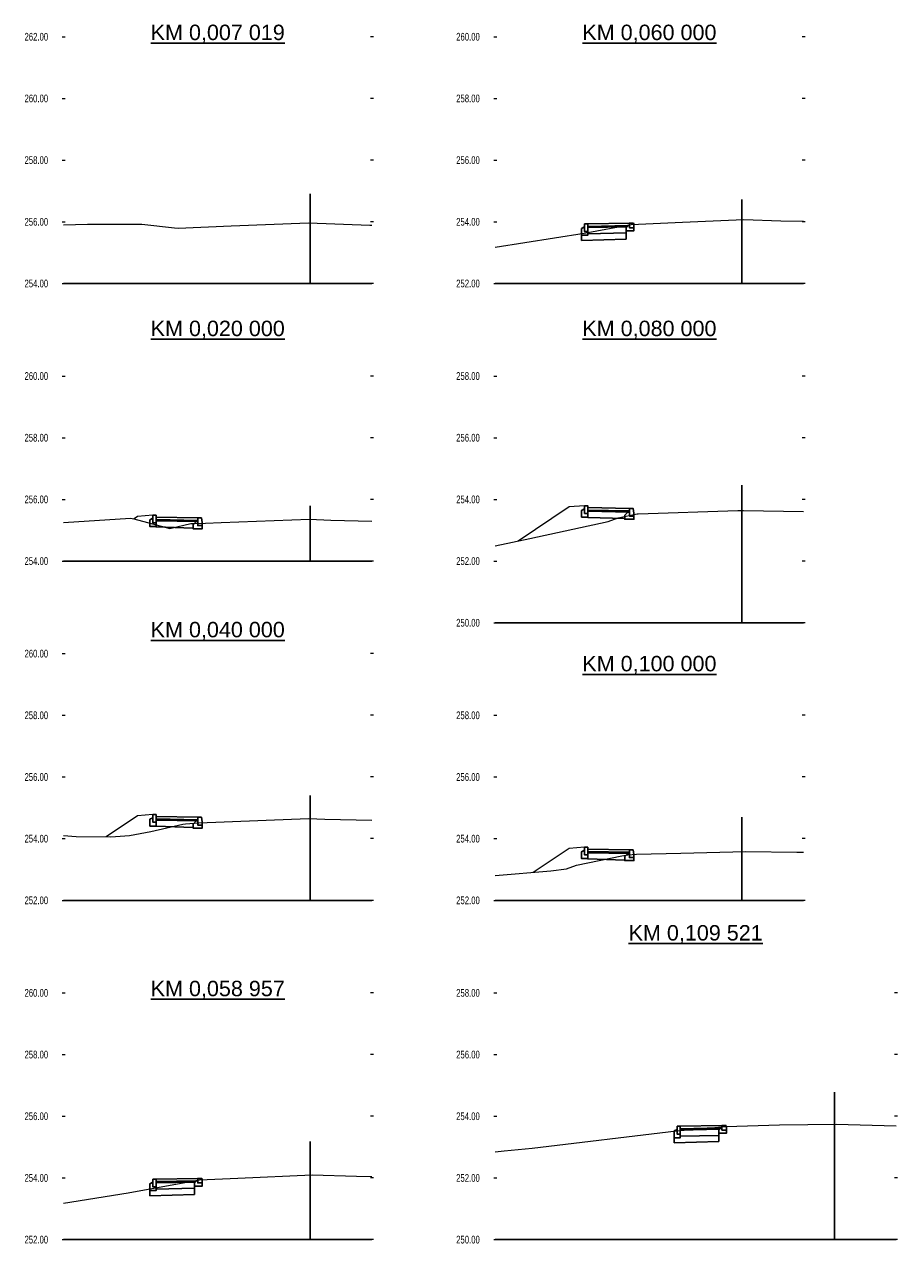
# Model space of a CAD drawing. Header units: millimetres. Extents: x -621312.5 to -621215.2, y -1175955.3 to -1175915.7.
# Tile 1 of 4: x -621312.5 to -621284.2, y -1175955.3 to -1175915.7. Entities that reach past the tile are written whole.
import ezdxf
from ezdxf.enums import TextEntityAlignment as Align

# ---------------------------------------------------------------- set-up
doc = ezdxf.new("R2010")
doc.units = ezdxf.units.MM
doc.linetypes.add('DASHDOT', pattern=[1, 0.5, -0.25, 0, -0.25])
doc.layers.add('++rez_c_nasyp', color=7, linetype='Continuous', lineweight=0, true_color=0x64f000)
doc.layers.add('05_PP_Původní terén', color=7, linetype='Continuous', lineweight=0)
doc.layers.add('59', color=7, linetype='Continuous', lineweight=0)
for name, color, linetype in [('_PIS_obrubník', 2, 'Continuous'), ('_PIS_Osa', 1, 'DASHDOT'), ('_PIS_Popis_Staničení', 5, 'Continuous'), ('_PIS_Srovnávací rovina', 4, 'Continuous'), ('_PIS_Vozovkové souvrství', 6, 'Continuous')]:
    doc.layers.add(name, color=color, linetype=linetype)
doc.styles.add('ROMANS', font='wromans.shx')
doc.styles.add('Style-Arial', font='arial.ttf')

msp = doc.modelspace()

# ---------------------------------------------------------------- linework, layer by layer
at = {"layer": '++rez_c_nasyp', "flags": 128}
for points in [[(-621294.357, -1175931.346), (-621294.857, -1175931.386), (-621296.517, -1175932.493)], [(-621308.357, -1175931.653), (-621308.857, -1175931.693), (-621308.97, -1175931.768)], [(-621308.357, -1175941.36), (-621308.857, -1175941.4), (-621309.871, -1175942.076)], [(-621294.357, -1175942.416), (-621294.857, -1175942.456), (-621296.022, -1175943.232)]]:
    msp.add_lwpolyline(points, dxfattribs=at)
at = {"layer": '05_PP_Původní terén', "flags": 128}
for points in [[(-621311.257, -1175922.237), (-621310.484, -1175922.213), (-621308.722, -1175922.215), (-621307.663, -1175922.335), (-621307.543, -1175922.345), (-621305.819, -1175922.27), (-621303.317, -1175922.17), (-621301.328, -1175922.246), (-621301.257, -1175922.248)], [(-621297.257, -1175922.966), (-621294.372, -1175922.507), (-621292.853, -1175922.232), (-621291.186, -1175922.155), (-621289.19, -1175922.067), (-621287.997, -1175922.107), (-621287.257, -1175922.124)], [(-621311.257, -1175931.887), (-621309.09, -1175931.748), (-621308.973, -1175931.767), (-621307.808, -1175932.084), (-621307.769, -1175932.078), (-621307.134, -1175931.918), (-621307.051, -1175931.919), (-621306.659, -1175931.91), (-621306.149, -1175931.89), (-621303.286, -1175931.786), (-621302.591, -1175931.813), (-621301.257, -1175931.851)], [(-621297.257, -1175932.649), (-621296.139, -1175932.413), (-621293.591, -1175931.856), (-621293.275, -1175931.743), (-621292.655, -1175931.611), (-621292.626, -1175931.606), (-621289.387, -1175931.502), (-621289.202, -1175931.496), (-621287.257, -1175931.535)], [(-621311.257, -1175942.042), (-621310.848, -1175942.067), (-621309.722, -1175942.077), (-621309.12, -1175942.038), (-621308.423, -1175941.905), (-621307.393, -1175941.673), (-621307.297, -1175941.664), (-621306.873, -1175941.623), (-621303.866, -1175941.511), (-621303.307, -1175941.485), (-621302.779, -1175941.503), (-621301.257, -1175941.535)], [(-621297.257, -1175943.336), (-621295.459, -1175943.185), (-621294.942, -1175943.123), (-621294.623, -1175943.001), (-621293.146, -1175942.699), (-621292.955, -1175942.669), (-621292.676, -1175942.648), (-621291.237, -1175942.606), (-621289.13, -1175942.556), (-621287.478, -1175942.577), (-621287.257, -1175942.581)], [(-621297.257, -1175952.291), (-621296.967, -1175952.261), (-621296.063, -1175952.177), (-621291.377, -1175951.609), (-621289.767, -1175951.475), (-621288.035, -1175951.423), (-621286.204, -1175951.393), (-621284.257, -1175951.454)], [(-621311.257, -1175953.954), (-621309.164, -1175953.621), (-621306.849, -1175953.201), (-621305.603, -1175953.144), (-621303.194, -1175953.037), (-621301.755, -1175953.086), (-621301.257, -1175953.098)]]:
    msp.add_lwpolyline(points, dxfattribs=at)
at = {"layer": '59'}
for p, q in [((-621311.307, -1175916.14), (-621311.207, -1175916.14)), ((-621301.207, -1175916.14), (-621301.307, -1175916.14)), ((-621297.307, -1175916.14), (-621297.207, -1175916.14)), ((-621287.207, -1175916.14), (-621287.307, -1175916.14)), ((-621311.307, -1175918.14), (-621311.207, -1175918.14)), ((-621301.207, -1175918.14), (-621301.307, -1175918.14)), ((-621297.307, -1175918.14), (-621297.207, -1175918.14)), ((-621287.207, -1175918.14), (-621287.307, -1175918.14)), ((-621311.307, -1175920.14), (-621311.207, -1175920.14)), ((-621301.207, -1175920.14), (-621301.307, -1175920.14)), ((-621297.307, -1175920.14), (-621297.207, -1175920.14)), ((-621287.207, -1175920.14), (-621287.307, -1175920.14)), ((-621311.307, -1175922.14), (-621311.207, -1175922.14)), ((-621301.207, -1175922.14), (-621301.307, -1175922.14)), ((-621297.307, -1175922.14), (-621297.207, -1175922.14)), ((-621287.207, -1175922.14), (-621287.307, -1175922.14)), ((-621311.307, -1175924.14), (-621311.207, -1175924.14)), ((-621301.207, -1175924.14), (-621301.307, -1175924.14)), ((-621297.307, -1175924.14), (-621297.207, -1175924.14)), ((-621287.207, -1175924.14), (-621287.307, -1175924.14)), ((-621311.307, -1175927.14), (-621311.207, -1175927.14)), ((-621301.207, -1175927.14), (-621301.307, -1175927.14)), ((-621297.307, -1175927.14), (-621297.207, -1175927.14)), ((-621287.207, -1175927.14), (-621287.307, -1175927.14)), ((-621311.307, -1175929.14), (-621311.207, -1175929.14)), ((-621301.207, -1175929.14), (-621301.307, -1175929.14)), ((-621297.307, -1175929.14), (-621297.207, -1175929.14)), ((-621287.207, -1175929.14), (-621287.307, -1175929.14)), ((-621311.307, -1175931.14), (-621311.207, -1175931.14)), ((-621301.207, -1175931.14), (-621301.307, -1175931.14)), ((-621297.307, -1175931.14), (-621297.207, -1175931.14)), ((-621287.207, -1175931.14), (-621287.307, -1175931.14)), ((-621311.307, -1175933.14), (-621311.207, -1175933.14)), ((-621301.207, -1175933.14), (-621301.307, -1175933.14)), ((-621297.307, -1175933.14), (-621297.207, -1175933.14)), ((-621287.207, -1175933.14), (-621287.307, -1175933.14)), ((-621297.307, -1175935.14), (-621297.207, -1175935.14)), ((-621287.207, -1175935.14), (-621287.307, -1175935.14)), ((-621311.307, -1175936.14), (-621311.207, -1175936.14)), ((-621301.207, -1175936.14), (-621301.307, -1175936.14)), ((-621311.307, -1175938.14), (-621311.207, -1175938.14)), ((-621301.207, -1175938.14), (-621301.307, -1175938.14)), ((-621297.307, -1175938.14), (-621297.207, -1175938.14)), ((-621287.207, -1175938.14), (-621287.307, -1175938.14)), ((-621311.307, -1175940.14), (-621311.207, -1175940.14)), ((-621301.207, -1175940.14), (-621301.307, -1175940.14)), ((-621297.307, -1175940.14), (-621297.207, -1175940.14)), ((-621287.207, -1175940.14), (-621287.307, -1175940.14)), ((-621311.307, -1175942.14), (-621311.207, -1175942.14)), ((-621301.207, -1175942.14), (-621301.307, -1175942.14)), ((-621297.307, -1175942.14), (-621297.207, -1175942.14)), ((-621287.207, -1175942.14), (-621287.307, -1175942.14)), ((-621311.307, -1175944.14), (-621311.207, -1175944.14)), ((-621301.207, -1175944.14), (-621301.307, -1175944.14)), ((-621297.307, -1175944.14), (-621297.207, -1175944.14)), ((-621287.207, -1175944.14), (-621287.307, -1175944.14)), ((-621311.307, -1175947.14), (-621311.207, -1175947.14)), ((-621301.207, -1175947.14), (-621301.307, -1175947.14)), ((-621297.307, -1175947.14), (-621297.207, -1175947.14)), ((-621284.207, -1175947.14), (-621284.307, -1175947.14)), ((-621311.307, -1175949.14), (-621311.207, -1175949.14)), ((-621301.207, -1175949.14), (-621301.307, -1175949.14)), ((-621297.307, -1175949.14), (-621297.207, -1175949.14)), ((-621284.207, -1175949.14), (-621284.307, -1175949.14)), ((-621311.307, -1175951.14), (-621311.207, -1175951.14)), ((-621301.207, -1175951.14), (-621301.307, -1175951.14)), ((-621297.307, -1175951.14), (-621297.207, -1175951.14)), ((-621284.207, -1175951.14), (-621284.307, -1175951.14)), ((-621311.307, -1175953.14), (-621311.207, -1175953.14)), ((-621301.207, -1175953.14), (-621301.307, -1175953.14)), ((-621297.307, -1175953.14), (-621297.207, -1175953.14)), ((-621284.207, -1175953.14), (-621284.307, -1175953.14)), ((-621311.307, -1175955.14), (-621311.207, -1175955.14)), ((-621301.207, -1175955.14), (-621301.307, -1175955.14)), ((-621297.307, -1175955.14), (-621297.207, -1175955.14)), ((-621284.207, -1175955.14), (-621284.307, -1175955.14))]:
    msp.add_line(p, q, dxfattribs=at)
at = {"layer": '_PIS_obrubník', "flags": 128}
for points in [[(-621292.907, -1175922.23), (-621293.007, -1175922.33), (-621293.007, -1175922.43), (-621292.757, -1175922.43), (-621292.757, -1175922.33), (-621292.907, -1175922.33), (-621292.907, -1175922.23)], [(-621292.907, -1175922.23), (-621293.007, -1175922.33), (-621293.007, -1175922.43), (-621292.757, -1175922.43), (-621292.757, -1175922.33), (-621292.907, -1175922.33), (-621292.907, -1175922.23)], [(-621294.257, -1175922.457), (-621294.257, -1175922.577), (-621294.457, -1175922.577), (-621294.457, -1175922.357), (-621294.357, -1175922.307), (-621294.357, -1175922.457), (-621294.257, -1175922.457)], [(-621294.257, -1175922.457), (-621294.257, -1175922.577), (-621294.457, -1175922.577), (-621294.457, -1175922.357), (-621294.357, -1175922.307), (-621294.357, -1175922.457), (-621294.257, -1175922.457)], [(-621308.257, -1175931.903), (-621308.257, -1175932.023), (-621308.457, -1175932.023), (-621308.457, -1175931.803), (-621308.357, -1175931.753), (-621308.357, -1175931.903), (-621308.257, -1175931.903)], [(-621308.257, -1175931.903), (-621308.257, -1175932.023), (-621308.457, -1175932.023), (-621308.457, -1175931.803), (-621308.357, -1175931.753), (-621308.357, -1175931.903), (-621308.257, -1175931.903)], [(-621294.257, -1175931.596), (-621294.257, -1175931.716), (-621294.457, -1175931.716), (-621294.457, -1175931.496), (-621294.357, -1175931.446), (-621294.357, -1175931.596), (-621294.257, -1175931.596)], [(-621294.257, -1175931.596), (-621294.257, -1175931.716), (-621294.457, -1175931.716), (-621294.457, -1175931.496), (-621294.357, -1175931.446), (-621294.357, -1175931.596), (-621294.257, -1175931.596)], [(-621292.907, -1175931.553), (-621292.957, -1175931.553), (-621293.057, -1175931.653), (-621293.057, -1175931.783), (-621292.757, -1175931.783), (-621292.757, -1175931.683), (-621292.907, -1175931.683), (-621292.907, -1175931.553)], [(-621292.907, -1175931.553), (-621292.957, -1175931.553), (-621293.057, -1175931.653), (-621293.057, -1175931.783), (-621292.757, -1175931.783), (-621292.757, -1175931.683), (-621292.907, -1175931.683), (-621292.907, -1175931.553)], [(-621306.907, -1175931.86), (-621306.957, -1175931.86), (-621307.057, -1175931.96), (-621307.057, -1175932.09), (-621306.757, -1175932.09), (-621306.757, -1175931.99), (-621306.907, -1175931.99), (-621306.907, -1175931.86)], [(-621308.257, -1175941.61), (-621308.257, -1175941.73), (-621308.457, -1175941.73), (-621308.457, -1175941.51), (-621308.357, -1175941.46), (-621308.357, -1175941.61), (-621308.257, -1175941.61)], [(-621308.257, -1175941.61), (-621308.257, -1175941.73), (-621308.457, -1175941.73), (-621308.457, -1175941.51), (-621308.357, -1175941.46), (-621308.357, -1175941.61), (-621308.257, -1175941.61)], [(-621306.907, -1175941.567), (-621306.957, -1175941.567), (-621307.057, -1175941.667), (-621307.057, -1175941.797), (-621306.757, -1175941.797), (-621306.757, -1175941.697), (-621306.907, -1175941.697), (-621306.907, -1175941.567)], [(-621306.907, -1175941.567), (-621306.957, -1175941.567), (-621307.057, -1175941.667), (-621307.057, -1175941.797), (-621306.757, -1175941.797), (-621306.757, -1175941.697), (-621306.907, -1175941.697), (-621306.907, -1175941.567)], [(-621294.257, -1175942.666), (-621294.257, -1175942.786), (-621294.457, -1175942.786), (-621294.457, -1175942.566), (-621294.357, -1175942.516), (-621294.357, -1175942.666), (-621294.257, -1175942.666)], [(-621294.257, -1175942.666), (-621294.257, -1175942.786), (-621294.457, -1175942.786), (-621294.457, -1175942.566), (-621294.357, -1175942.516), (-621294.357, -1175942.666), (-621294.257, -1175942.666)], [(-621292.907, -1175942.623), (-621292.957, -1175942.623), (-621293.057, -1175942.723), (-621293.057, -1175942.853), (-621292.757, -1175942.853), (-621292.757, -1175942.753), (-621292.907, -1175942.753), (-621292.907, -1175942.623)], [(-621292.907, -1175942.623), (-621292.957, -1175942.623), (-621293.057, -1175942.723), (-621293.057, -1175942.853), (-621292.757, -1175942.853), (-621292.757, -1175942.753), (-621292.907, -1175942.753), (-621292.907, -1175942.623)], [(-621289.907, -1175951.49), (-621290.007, -1175951.59), (-621290.007, -1175951.69), (-621289.757, -1175951.69), (-621289.757, -1175951.59), (-621289.907, -1175951.59), (-621289.907, -1175951.49)], [(-621289.907, -1175951.49), (-621290.007, -1175951.59), (-621290.007, -1175951.69), (-621289.757, -1175951.69), (-621289.757, -1175951.59), (-621289.907, -1175951.59), (-621289.907, -1175951.49)], [(-621291.257, -1175951.717), (-621291.257, -1175951.837), (-621291.457, -1175951.837), (-621291.457, -1175951.617), (-621291.357, -1175951.567), (-621291.357, -1175951.717), (-621291.257, -1175951.717)], [(-621291.257, -1175951.717), (-621291.257, -1175951.837), (-621291.457, -1175951.837), (-621291.457, -1175951.617), (-621291.357, -1175951.567), (-621291.357, -1175951.717), (-621291.257, -1175951.717)], [(-621308.257, -1175953.431), (-621308.257, -1175953.551), (-621308.457, -1175953.551), (-621308.457, -1175953.331), (-621308.357, -1175953.281), (-621308.357, -1175953.431), (-621308.257, -1175953.431)], [(-621308.257, -1175953.431), (-621308.257, -1175953.551), (-621308.457, -1175953.551), (-621308.457, -1175953.331), (-621308.357, -1175953.281), (-621308.357, -1175953.431), (-621308.257, -1175953.431)], [(-621306.907, -1175953.204), (-621307.007, -1175953.304), (-621307.007, -1175953.404), (-621306.757, -1175953.404), (-621306.757, -1175953.304), (-621306.907, -1175953.304), (-621306.907, -1175953.204)], [(-621306.907, -1175953.204), (-621307.007, -1175953.304), (-621307.007, -1175953.404), (-621306.757, -1175953.404), (-621306.757, -1175953.304), (-621306.907, -1175953.304), (-621306.907, -1175953.204)]]:
    msp.add_lwpolyline(points, close=True, dxfattribs=at)
for points in [[(-621292.907, -1175922.33), (-621292.907, -1175922.18), (-621292.777, -1175922.18), (-621292.757, -1175922.2), (-621292.757, -1175922.33), (-621292.907, -1175922.33)], [(-621292.907, -1175922.33), (-621292.907, -1175922.18), (-621292.777, -1175922.18), (-621292.757, -1175922.2), (-621292.757, -1175922.33), (-621292.907, -1175922.33)], [(-621306.907, -1175931.99), (-621306.907, -1175931.74), (-621306.787, -1175931.74), (-621306.757, -1175931.89), (-621306.757, -1175931.99), (-621306.907, -1175931.99)], [(-621306.907, -1175931.99), (-621306.907, -1175931.74), (-621306.787, -1175931.74), (-621306.757, -1175931.89), (-621306.757, -1175931.99), (-621306.907, -1175931.99)], [(-621292.907, -1175931.683), (-621292.907, -1175931.433), (-621292.787, -1175931.433), (-621292.757, -1175931.583), (-621292.757, -1175931.683), (-621292.907, -1175931.683)], [(-621292.907, -1175931.683), (-621292.907, -1175931.433), (-621292.787, -1175931.433), (-621292.757, -1175931.583), (-621292.757, -1175931.683), (-621292.907, -1175931.683)], [(-621306.907, -1175941.697), (-621306.907, -1175941.447), (-621306.787, -1175941.447), (-621306.757, -1175941.597), (-621306.757, -1175941.697), (-621306.907, -1175941.697)], [(-621306.907, -1175941.697), (-621306.907, -1175941.447), (-621306.787, -1175941.447), (-621306.757, -1175941.597), (-621306.757, -1175941.697), (-621306.907, -1175941.697)], [(-621292.907, -1175942.753), (-621292.907, -1175942.503), (-621292.787, -1175942.503), (-621292.757, -1175942.653), (-621292.757, -1175942.753), (-621292.907, -1175942.753)], [(-621292.907, -1175942.753), (-621292.907, -1175942.503), (-621292.787, -1175942.503), (-621292.757, -1175942.653), (-621292.757, -1175942.753), (-621292.907, -1175942.753)], [(-621289.907, -1175951.59), (-621289.907, -1175951.44), (-621289.777, -1175951.44), (-621289.757, -1175951.46), (-621289.757, -1175951.59), (-621289.907, -1175951.59)], [(-621289.907, -1175951.59), (-621289.907, -1175951.44), (-621289.777, -1175951.44), (-621289.757, -1175951.46), (-621289.757, -1175951.59), (-621289.907, -1175951.59)], [(-621306.907, -1175953.304), (-621306.907, -1175953.154), (-621306.777, -1175953.154), (-621306.757, -1175953.174), (-621306.757, -1175953.304), (-621306.907, -1175953.304)], [(-621306.907, -1175953.304), (-621306.907, -1175953.154), (-621306.777, -1175953.154), (-621306.757, -1175953.174), (-621306.757, -1175953.304), (-621306.907, -1175953.304)]]:
    msp.add_lwpolyline(points, dxfattribs=at)
at = {"layer": '_PIS_obrubník'}
for points in [[(-621294.357, -1175922.207), (-621294.257, -1175922.207), (-621294.257, -1175922.457), (-621294.357, -1175922.457)], [(-621294.357, -1175922.207), (-621294.257, -1175922.207), (-621294.257, -1175922.457), (-621294.357, -1175922.457)], [(-621294.357, -1175931.346), (-621294.257, -1175931.346), (-621294.257, -1175931.596), (-621294.357, -1175931.596)], [(-621294.357, -1175931.346), (-621294.257, -1175931.346), (-621294.257, -1175931.596), (-621294.357, -1175931.596)], [(-621308.357, -1175931.653), (-621308.257, -1175931.653), (-621308.257, -1175931.903), (-621308.357, -1175931.903)], [(-621308.357, -1175931.653), (-621308.257, -1175931.653), (-621308.257, -1175931.903), (-621308.357, -1175931.903)], [(-621308.357, -1175941.36), (-621308.257, -1175941.36), (-621308.257, -1175941.61), (-621308.357, -1175941.61)], [(-621308.357, -1175941.36), (-621308.257, -1175941.36), (-621308.257, -1175941.61), (-621308.357, -1175941.61)], [(-621294.357, -1175942.416), (-621294.257, -1175942.416), (-621294.257, -1175942.666), (-621294.357, -1175942.666)], [(-621294.357, -1175942.416), (-621294.257, -1175942.416), (-621294.257, -1175942.666), (-621294.357, -1175942.666)], [(-621291.357, -1175951.467), (-621291.257, -1175951.467), (-621291.257, -1175951.717), (-621291.357, -1175951.717)], [(-621291.357, -1175951.467), (-621291.257, -1175951.467), (-621291.257, -1175951.717), (-621291.357, -1175951.717)], [(-621308.357, -1175953.181), (-621308.257, -1175953.181), (-621308.257, -1175953.431), (-621308.357, -1175953.431)], [(-621308.357, -1175953.181), (-621308.257, -1175953.181), (-621308.257, -1175953.431), (-621308.357, -1175953.431)]]:
    msp.add_3dface(points, dxfattribs=at)
at = {"layer": '_PIS_Osa', "ltscale": 10}
for p, q in [((-621303.257, -1175921.238), (-621303.257, -1175924.14)), ((-621289.257, -1175921.42), (-621289.257, -1175924.14)), ((-621289.257, -1175930.677), (-621289.257, -1175935.14)), ((-621303.257, -1175931.349), (-621303.257, -1175933.14)), ((-621303.257, -1175940.742), (-621303.257, -1175944.14)), ((-621289.257, -1175941.444), (-621289.257, -1175944.14)), ((-621286.257, -1175950.359), (-621286.257, -1175955.14)), ((-621303.257, -1175951.955), (-621303.257, -1175955.14))]:
    msp.add_line(p, q, dxfattribs=at)
at = {"layer": '_PIS_Srovnávací rovina'}
for p, q in [((-621311.257, -1175924.14), (-621301.257, -1175924.14)), ((-621297.257, -1175924.14), (-621287.257, -1175924.14)), ((-621311.257, -1175933.14), (-621301.257, -1175933.14)), ((-621297.257, -1175935.14), (-621287.257, -1175935.14)), ((-621311.257, -1175944.14), (-621301.257, -1175944.14)), ((-621297.257, -1175944.14), (-621287.257, -1175944.14)), ((-621311.257, -1175955.14), (-621301.257, -1175955.14)), ((-621297.257, -1175955.14), (-621284.257, -1175955.14))]:
    msp.add_line(p, q, dxfattribs=at)
at = {"layer": '_PIS_Vozovkové souvrství'}
for p, q in [((-621292.907, -1175922.18), (-621294.257, -1175922.207)), ((-621292.938, -1175922.261), (-621294.257, -1175922.287)), ((-621292.979, -1175922.302), (-621294.257, -1175922.327)), ((-621293.007, -1175922.502), (-621294.257, -1175922.527)), ((-621293.007, -1175922.702), (-621294.457, -1175922.746)), ((-621289.907, -1175951.44), (-621291.257, -1175951.467)), ((-621289.938, -1175951.521), (-621291.257, -1175951.547)), ((-621289.979, -1175951.562), (-621291.257, -1175951.587)), ((-621290.007, -1175951.762), (-621291.257, -1175951.787)), ((-621290.007, -1175951.962), (-621291.457, -1175952.006)), ((-621306.907, -1175953.154), (-621308.257, -1175953.181)), ((-621306.938, -1175953.235), (-621308.257, -1175953.261)), ((-621306.979, -1175953.276), (-621308.257, -1175953.301)), ((-621307.007, -1175953.476), (-621308.257, -1175953.501)), ((-621307.007, -1175953.676), (-621308.457, -1175953.72))]:
    msp.add_line(p, q, dxfattribs=at)
for points in [[(-621294.457, -1175922.577), (-621294.457, -1175922.746)], [(-621293.007, -1175922.43), (-621293.007, -1175922.702)], [(-621291.457, -1175951.837), (-621291.457, -1175952.006)], [(-621290.007, -1175951.69), (-621290.007, -1175951.962)], [(-621307.007, -1175953.404), (-621307.007, -1175953.676)], [(-621308.457, -1175953.551), (-621308.457, -1175953.72)]]:
    msp.add_lwpolyline(points, dxfattribs=at)
at = {"layer": '_PIS_Vozovkové souvrství', "flags": 128}
for points in [[(-621294.257, -1175931.526), (-621292.907, -1175931.553), (-621292.957, -1175931.553), (-621293.057, -1175931.653), (-621293.057, -1175931.762), (-621294.257, -1175931.726), (-621294.257, -1175931.526)], [(-621294.257, -1175931.526), (-621292.907, -1175931.553), (-621292.957, -1175931.553), (-621293.057, -1175931.653), (-621293.057, -1175931.762), (-621294.257, -1175931.726), (-621294.257, -1175931.526)], [(-621308.257, -1175931.833), (-621306.907, -1175931.86), (-621306.957, -1175931.86), (-621307.057, -1175931.96), (-621307.057, -1175932.069), (-621308.257, -1175932.033), (-621308.257, -1175931.833)], [(-621308.257, -1175931.833), (-621306.907, -1175931.86), (-621306.957, -1175931.86), (-621307.057, -1175931.96), (-621307.057, -1175932.069), (-621308.257, -1175932.033), (-621308.257, -1175931.833)], [(-621306.907, -1175931.86), (-621306.957, -1175931.86), (-621307.057, -1175931.96), (-621307.057, -1175932.09), (-621306.757, -1175932.09), (-621306.757, -1175931.99), (-621306.907, -1175931.99), (-621306.907, -1175931.86)], [(-621308.257, -1175941.54), (-621306.907, -1175941.567), (-621306.957, -1175941.567), (-621307.057, -1175941.667), (-621307.057, -1175941.776), (-621308.257, -1175941.74), (-621308.257, -1175941.54)], [(-621308.257, -1175941.54), (-621306.907, -1175941.567), (-621306.957, -1175941.567), (-621307.057, -1175941.667), (-621307.057, -1175941.776), (-621308.257, -1175941.74), (-621308.257, -1175941.54)], [(-621294.257, -1175942.596), (-621292.907, -1175942.623), (-621292.957, -1175942.623), (-621293.057, -1175942.723), (-621293.057, -1175942.832), (-621294.257, -1175942.796), (-621294.257, -1175942.596)], [(-621294.257, -1175942.596), (-621292.907, -1175942.623), (-621292.957, -1175942.623), (-621293.057, -1175942.723), (-621293.057, -1175942.832), (-621294.257, -1175942.796), (-621294.257, -1175942.596)]]:
    msp.add_lwpolyline(points, close=True, dxfattribs=at)
at = {"layer": '_PIS_Vozovkové souvrství'}
for points in [[(-621308.257, -1175931.713), (-621306.907, -1175931.74), (-621306.907, -1175931.82), (-621308.257, -1175931.793)], [(-621308.257, -1175931.713), (-621306.907, -1175931.74), (-621306.907, -1175931.82), (-621308.257, -1175931.793)], [(-621294.257, -1175931.406), (-621292.907, -1175931.433), (-621292.907, -1175931.513), (-621294.257, -1175931.486)], [(-621294.257, -1175931.406), (-621292.907, -1175931.433), (-621292.907, -1175931.513), (-621294.257, -1175931.486)], [(-621294.257, -1175931.486), (-621292.907, -1175931.513), (-621292.907, -1175931.553), (-621294.257, -1175931.526)], [(-621294.257, -1175931.486), (-621292.907, -1175931.513), (-621292.907, -1175931.553), (-621294.257, -1175931.526)], [(-621308.257, -1175931.793), (-621306.907, -1175931.82), (-621306.907, -1175931.86), (-621308.257, -1175931.833)], [(-621308.257, -1175931.793), (-621306.907, -1175931.82), (-621306.907, -1175931.86), (-621308.257, -1175931.833)], [(-621308.257, -1175941.42), (-621306.907, -1175941.447), (-621306.907, -1175941.527), (-621308.257, -1175941.5)], [(-621308.257, -1175941.42), (-621306.907, -1175941.447), (-621306.907, -1175941.527), (-621308.257, -1175941.5)], [(-621308.257, -1175941.5), (-621306.907, -1175941.527), (-621306.907, -1175941.567), (-621308.257, -1175941.54)], [(-621308.257, -1175941.5), (-621306.907, -1175941.527), (-621306.907, -1175941.567), (-621308.257, -1175941.54)], [(-621294.257, -1175942.476), (-621292.907, -1175942.503), (-621292.907, -1175942.583), (-621294.257, -1175942.556)], [(-621294.257, -1175942.476), (-621292.907, -1175942.503), (-621292.907, -1175942.583), (-621294.257, -1175942.556)], [(-621294.257, -1175942.556), (-621292.907, -1175942.583), (-621292.907, -1175942.623), (-621294.257, -1175942.596)], [(-621294.257, -1175942.556), (-621292.907, -1175942.583), (-621292.907, -1175942.623), (-621294.257, -1175942.596)]]:
    msp.add_3dface(points, dxfattribs=at)

# ---------------------------------------------------------------- texts
at = {"layer": '59', "style": 'ROMANS', "width": 0.75}
for s, p in [('262.00', (-621311.757, -1175916.14)), ('260.00', (-621297.757, -1175916.14)), ('260.00', (-621311.757, -1175918.14)), ('258.00', (-621297.757, -1175918.14)), ('258.00', (-621311.757, -1175920.14)), ('256.00', (-621297.757, -1175920.14)), ('256.00', (-621311.757, -1175922.14)), ('254.00', (-621297.757, -1175922.14)), ('254.00', (-621311.757, -1175924.14)), ('252.00', (-621297.757, -1175924.14)), ('260.00', (-621311.757, -1175927.14)), ('258.00', (-621297.757, -1175927.14)), ('258.00', (-621311.757, -1175929.14)), ('256.00', (-621297.757, -1175929.14)), ('256.00', (-621311.757, -1175931.14)), ('254.00', (-621297.757, -1175931.14)), ('254.00', (-621311.757, -1175933.14)), ('252.00', (-621297.757, -1175933.14)), ('250.00', (-621297.757, -1175935.14)), ('260.00', (-621311.757, -1175936.14)), ('258.00', (-621311.757, -1175938.14)), ('258.00', (-621297.757, -1175938.14)), ('256.00', (-621311.757, -1175940.14)), ('256.00', (-621297.757, -1175940.14)), ('254.00', (-621311.757, -1175942.14)), ('254.00', (-621297.757, -1175942.14)), ('252.00', (-621311.757, -1175944.14)), ('252.00', (-621297.757, -1175944.14)), ('260.00', (-621311.757, -1175947.14)), ('258.00', (-621297.757, -1175947.14)), ('258.00', (-621311.757, -1175949.14)), ('256.00', (-621297.757, -1175949.14)), ('256.00', (-621311.757, -1175951.14)), ('254.00', (-621297.757, -1175951.14)), ('254.00', (-621311.757, -1175953.14)), ('252.00', (-621297.757, -1175953.14)), ('252.00', (-621311.757, -1175955.14)), ('250.00', (-621297.757, -1175955.14))]:
    msp.add_text(s, height=0.25, dxfattribs=at).set_placement(p, align=Align.MIDDLE_RIGHT)
at = {"layer": '_PIS_Popis_Staničení', "style": 'Style-Arial'}
for s, p in [('%%UKM 0,007 019', (-621306.257, -1175915.998)), ('%%UKM 0,060 000', (-621292.257, -1175915.998)), ('%%UKM 0,020 000', (-621306.257, -1175925.596)), ('%%UKM 0,080 000', (-621292.257, -1175925.596)), ('%%UKM 0,040 000', (-621306.257, -1175935.361)), ('%%UKM 0,100 000', (-621292.257, -1175936.464)), ('%%UKM 0,109 521', (-621290.757, -1175945.192)), ('%%UKM 0,058 957', (-621306.257, -1175946.998))]:
    msp.add_text(s, height=0.5, dxfattribs=at).set_placement(p, align=Align.MIDDLE_CENTER)

doc.saveas('drawing.dxf')
